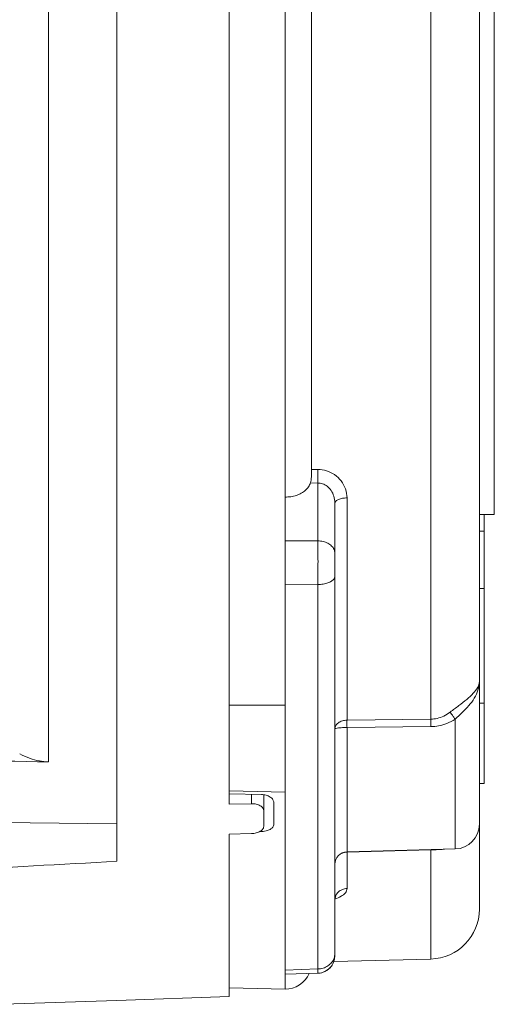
# Model space of a CAD drawing. Header units: millimetres. Extents: x -15538 to -14053, y -265397 to -264347.
# Tile 13 of 35: x -14456.32 to -14454.41, y -264931.83 to -264927.88. Entities that reach past the tile are written whole.
import ezdxf

# ---------------------------------------------------------------- set-up
doc = ezdxf.new("R2010")
doc.units = ezdxf.units.MM
doc.linetypes.add('ACAD_ISO08W100', pattern=[36, 24, -3, 6, -3])
doc.layers.get('0').update_dxf_attribs({"color": 20, "lineweight": 35})
doc.layers.add('-- CO_rury', color=51, linetype='Continuous', lineweight=9)

# ---------------------------------------------------------------- blocks, each defined once
blk = doc.blocks.new('-- CIEPŁOMIERZ ECHO II_15')
at = {"color": 50}
for points in [[(4.09, 7.21), (4.09, 7.21), (6.9824, 7.21), (6.9824, 7.21)], [(4.09, 7.15), (4.09, 7.15), (4.09, 7.21), (4.09, 7.21)], [(3.01, 7.17), (3.01, 7.17), (3.3329, 7.17), (3.3329, 7.17)], [(3.01, 7.15), (3.01, 7.15), (3.01, 7.17), (3.01, 7.17)], [(3.3329, 7.17), (3.3329, 7.17), (3.793, 7.17), (3.793, 7.17)], [(3.3329, 7.15), (3.3329, 7.15), (3.3329, 7.17), (3.3329, 7.17)], [(3.793, 7.17), (3.793, 7.17), (4.0236, 7.17), (4.0236, 7.17)], [(3.793, 7.15), (3.793, 7.15), (3.793, 7.17), (3.793, 7.17)], [(4.0236, 7.17), (4.0236, 7.17), (4.09, 7.17), (4.09, 7.17)], [(4.0236, 7.15), (4.0236, 7.15), (4.0236, 7.17), (4.0236, 7.17)], [(2.5053, 7.15), (2.3968, 7.15), (2.3082, 7.0636), (2.3053, 6.9552)], [(2.5053, 7.15), (2.5053, 7.15), (2.845, 7.15), (2.845, 7.15)], [(2.847, 7.15), (2.847, 7.15), (2.5054, 7.15), (2.5054, 7.15)], [(2.847, 7.15), (2.7928, 7.15), (2.7485, 7.1068), (2.7471, 7.0526)], [(2.845, 7.15), (2.845, 7.15), (2.847, 7.15), (2.847, 7.15)], [(2.8822, 7.15), (2.8822, 7.15), (2.847, 7.15), (2.847, 7.15)], [(2.8843, 7.15), (2.8843, 7.15), (2.8481, 7.15), (2.8481, 7.15)], [(2.8945, 7.15), (2.8945, 7.15), (2.8822, 7.15), (2.8822, 7.15)], [(2.9323, 7.15), (2.9323, 7.15), (2.8843, 7.15), (2.8843, 7.15)], [(2.942, 7.15), (2.942, 7.15), (2.8945, 7.15), (2.8945, 7.15)], [(2.9738, 7.15), (2.9738, 7.15), (2.9323, 7.15), (2.9323, 7.15)], [(2.961, 7.15), (2.961, 7.15), (2.942, 7.15), (2.942, 7.15)], [(3.3329, 7.15), (3.3329, 7.15), (2.961, 7.15), (2.961, 7.15)], [(3.4193, 7.15), (3.4193, 7.15), (2.9738, 7.15), (2.9738, 7.15)], [(3.3927, 7.15), (3.3927, 7.15), (3.0089, 7.15), (3.0089, 7.15)], [(3.4193, 7.15), (3.4193, 7.15), (3.3329, 7.15), (3.3329, 7.15)], [(3.3927, 7.15), (3.3927, 7.15), (3.4986, 7.15), (3.4986, 7.15)], [(3.6112, 7.15), (3.6112, 7.15), (3.4193, 7.15), (3.4193, 7.15)], [(3.4193, 7.15), (3.4193, 7.15), (3.6145, 7.15), (3.6145, 7.15)], [(3.4986, 7.15), (3.5026, 7.15), (3.5067, 7.1502), (3.5108, 7.1506)], [(3.6314, 7.15), (3.6314, 7.15), (3.6112, 7.15), (3.6112, 7.15)], [(3.6145, 7.15), (3.6145, 7.15), (3.6314, 7.15), (3.6314, 7.15)], [(3.7166, 7.15), (3.7166, 7.15), (3.6314, 7.15), (3.6314, 7.15)], [(3.6314, 7.15), (3.6314, 7.15), (3.7168, 7.15), (3.7168, 7.15)], [(3.7189, 7.15), (3.7189, 7.15), (3.7166, 7.15), (3.7166, 7.15)], [(3.7168, 7.15), (3.7168, 7.15), (3.723, 7.15), (3.723, 7.15)], [(3.723, 7.15), (3.723, 7.15), (3.7189, 7.15), (3.7189, 7.15)], [(3.793, 7.15), (3.793, 7.15), (3.723, 7.15), (3.723, 7.15)], [(3.723, 7.15), (3.723, 7.15), (3.793, 7.15), (3.793, 7.15)], [(4.0236, 7.15), (4.0236, 7.15), (3.793, 7.15), (3.793, 7.15)], [(3.793, 7.15), (3.793, 7.15), (4.0236, 7.15), (4.0236, 7.15)], [(4.025, 7.15), (4.025, 7.15), (3.8258, 7.15), (3.8258, 7.15)], [(4.09, 7.15), (4.09, 7.15), (4.0236, 7.15), (4.0236, 7.15)], [(4.0236, 7.15), (4.0236, 7.15), (4.09, 7.15), (4.09, 7.15)], [(4.0315, 7.15), (4.0315, 7.15), (4.025, 7.15), (4.025, 7.15)], [(4.2749, 7.15), (4.2749, 7.15), (4.0315, 7.15), (4.0315, 7.15)], [(5.09, 7.15), (5.09, 7.15), (4.09, 7.15), (4.09, 7.15)], [(4.09, 7.15), (4.09, 7.15), (5.09, 7.15), (5.09, 7.15)], [(4.4478, 7.15), (4.4478, 7.15), (4.2749, 7.15), (4.2749, 7.15)], [(4.7386, 7.15), (4.7386, 7.15), (4.4478, 7.15), (4.4478, 7.15)], [(5.5427, 7.15), (5.5427, 7.15), (4.7386, 7.15), (4.7386, 7.15)], [(5.0927, 7.15), (5.0927, 7.15), (5.09, 7.15), (5.09, 7.15)], [(5.09, 7.15), (5.09, 7.15), (5.89, 7.15), (5.89, 7.15)], [(5.89, 7.15), (5.89, 7.15), (5.0927, 7.15), (5.0927, 7.15)], [(5.7106, 7.15), (5.7106, 7.15), (5.5427, 7.15), (5.5427, 7.15)], [(5.89, 7.15), (5.89, 7.15), (5.7106, 7.15), (5.7106, 7.15)], [(6.9564, 7.15), (6.9564, 7.15), (5.89, 7.15), (5.89, 7.15)], [(5.89, 7.15), (5.89, 7.15), (6.9564, 7.15), (6.9564, 7.15)], [(2.7471, 7.0526), (2.7471, 7.0526), (2.7357, 6.6187), (2.7357, 6.6187)], [(3.2679, 7.0526), (3.2679, 7.0526), (2.7471, 7.0526), (2.7471, 7.0526)], [(2.7439, 6.9635), (2.7438, 6.9607), (2.7437, 6.958), (2.7436, 6.9552)], [(2.3053, 6.9552), (2.3053, 6.9552), (2.2951, 6.566), (2.2951, 6.566)], [(2.3053, 6.9552), (2.3053, 6.9552), (2.6088, 6.9552), (2.6088, 6.9552)], [(2.6088, 6.9552), (2.6088, 6.9552), (2.6138, 6.9552), (2.6138, 6.9552)], [(2.6138, 6.9552), (2.6138, 6.9552), (2.7436, 6.9552), (2.7436, 6.9552)], [(2.7436, 6.9552), (2.7436, 6.9552), (2.7345, 6.6187), (2.7345, 6.6187)], [(2.7445, 6.9552), (2.7442, 6.9552), (2.7439, 6.9552), (2.7436, 6.9552)], [(3.2347, 6.6187), (3.2347, 6.6187), (3.2384, 6.9552), (3.2384, 6.9552)], [(3.2643, 6.6187), (3.2643, 6.6187), (3.2682, 6.9552), (3.2682, 6.9552)], [(3.2682, 6.9552), (3.2682, 6.9552), (3.7413, 6.9552), (3.7413, 6.9552)], [(3.7413, 6.9552), (3.7413, 6.9552), (3.8379, 6.9552), (3.8379, 6.9552)], [(3.8379, 6.9552), (3.8379, 6.9552), (3.8689, 6.9552), (3.8689, 6.9552)], [(3.8689, 6.9552), (3.8689, 6.9552), (3.8816, 6.9552), (3.8816, 6.9552)], [(3.8816, 6.9552), (3.8816, 6.9552), (3.9615, 6.9552), (3.9615, 6.9552)], [(3.9615, 6.9552), (3.9615, 6.9552), (4.4365, 6.9552), (4.4365, 6.9552)], [(4.4365, 6.9552), (4.4365, 6.9552), (4.4379, 6.9552), (4.4379, 6.9552)], [(4.4379, 6.9552), (4.4379, 6.9552), (4.5249, 6.9552), (4.5249, 6.9552)], [(4.5249, 6.9552), (4.5249, 6.9552), (4.5413, 6.9552), (4.5413, 6.9552)], [(4.5413, 6.9552), (4.5413, 6.9552), (4.6786, 6.9552), (4.6786, 6.9552)], [(4.6786, 6.9552), (4.6786, 6.9552), (4.7687, 6.9552), (4.7687, 6.9552)], [(4.7687, 6.9552), (4.7687, 6.9552), (4.8188, 6.9552), (4.8188, 6.9552)], [(4.8188, 6.9552), (4.8188, 6.9552), (4.8384, 6.9552), (4.8384, 6.9552)], [(4.8384, 6.9552), (4.8384, 6.9552), (5.06, 6.9552), (5.06, 6.9552)], [(5.06, 6.9552), (5.06, 6.9552), (5.0705, 6.9552), (5.0705, 6.9552)], [(5.0705, 6.9552), (5.0705, 6.9552), (5.1033, 6.9552), (5.1033, 6.9552)], [(5.1033, 6.9552), (5.1033, 6.9552), (5.112, 6.9552), (5.112, 6.9552)], [(5.112, 6.9552), (5.112, 6.9552), (5.7228, 6.9552), (5.7228, 6.9552)], [(5.7228, 6.9552), (5.7228, 6.9552), (5.9095, 6.9552), (5.9095, 6.9552)], [(5.9095, 6.9552), (5.9095, 6.9552), (5.935, 6.9552), (5.935, 6.9552)], [(5.935, 6.9552), (5.935, 6.9552), (5.9416, 6.9552), (5.9416, 6.9552)], [(5.9416, 6.9552), (5.9416, 6.9552), (6.2113, 6.9552), (6.2113, 6.9552)], [(2.5881, 6.6187), (2.5881, 6.6187), (2.7345, 6.6187), (2.7345, 6.6187)], [(2.6857, 6.57), (2.7128, 6.57), (2.735, 6.5916), (2.7357, 6.6187)], [(2.7309, 6.6), (2.7324, 6.6039), (2.7334, 6.6081), (2.734, 6.6123)], [(2.734, 6.6123), (2.7343, 6.6144), (2.7344, 6.6165), (2.7345, 6.6187)], [(2.7357, 6.6187), (2.7357, 6.6187), (2.7345, 6.6187), (2.7345, 6.6187)], [(3.2347, 6.6187), (3.2347, 6.6187), (2.7357, 6.6187), (2.7357, 6.6187)], [(3.2643, 6.6187), (3.2643, 6.6187), (4.1568, 6.6187), (4.1568, 6.6187)], [(2.3183, 6.57), (2.281, 6.57), (2.2502, 6.5407), (2.2484, 6.5035)], [(2.2951, 6.5661), (2.2708, 6.5575), (2.2531, 6.5363), (2.2491, 6.5108)], [(2.3183, 6.57), (2.3183, 6.57), (2.3273, 6.57), (2.3273, 6.57)], [(2.3184, 6.57), (2.3184, 6.57), (2.3183, 6.57), (2.3183, 6.57)], [(2.3273, 6.57), (2.3273, 6.57), (2.5427, 6.57), (2.5427, 6.57)], [(2.5427, 6.57), (2.5427, 6.57), (2.6857, 6.57), (2.6857, 6.57)], [(2.5427, 6.57), (2.5427, 6.57), (2.543, 6.57), (2.543, 6.57)], [(2.6857, 6.57), (2.6857, 6.57), (2.6913, 6.57), (2.6913, 6.57)], [(2.6913, 6.57), (2.6913, 6.57), (3.2294, 6.57), (3.2294, 6.57)], [(2.7269, 6.5917), (2.7285, 6.5943), (2.7298, 6.5971), (2.7309, 6.6)], [(3.2294, 6.57), (3.2294, 6.57), (3.2369, 6.57), (3.2369, 6.57)], [(3.2369, 6.57), (3.2369, 6.57), (3.8414, 6.57), (3.8414, 6.57)], [(3.9349, 6.57), (3.9349, 6.57), (3.8414, 6.57), (3.8414, 6.57)], [(3.8414, 6.57), (3.8414, 6.57), (3.9349, 6.57), (3.9349, 6.57)], [(4.1359, 6.57), (4.1359, 6.57), (3.9349, 6.57), (3.9349, 6.57)], [(2.2483, 6.5022), (2.2483, 6.5022), (2.2441, 6.37), (2.2441, 6.37)], [(2.2483, 6.5022), (2.2483, 6.5022), (2.2472, 6.4667), (2.2472, 6.4667)], [(2.2491, 6.5108), (2.2487, 6.508), (2.2484, 6.5051), (2.2483, 6.5022)], [(2.2484, 6.5035), (2.2483, 6.503), (2.2483, 6.5026), (2.2483, 6.5022)], [(2.2653, 6.5018), (2.2653, 6.5018), (2.261, 6.37), (2.261, 6.37)], [(2.2653, 6.5018), (2.2653, 6.5018), (3.8091, 6.5018), (3.8091, 6.5018)], [(3.8098, 6.37), (3.8098, 6.37), (3.8091, 6.5018), (3.8091, 6.5018)], [(4.2164, 6.5018), (4.2164, 6.5018), (3.9844, 6.5018), (3.9844, 6.5018)], [(3.985, 6.37), (3.985, 6.37), (3.9844, 6.5018), (3.9844, 6.5018)], [(4.2164, 6.5018), (4.2164, 6.5018), (4.2166, 6.472), (4.2166, 6.472)], [(4.2708, 6.5018), (4.2708, 6.5018), (4.271, 6.4758), (4.271, 6.4758)], [(2.2471, 6.4668), (2.2088, 6.4499), (2.1841, 6.4119), (2.1841, 6.37)], [(4.2553, 6.4759), (4.2553, 6.4759), (4.271, 6.4759), (4.271, 6.4759)], [(4.271, 6.4759), (4.271, 6.4759), (6.709, 6.4759), (6.709, 6.4759)], [(2.1841, 6.37), (2.1841, 6.37), (2.19, 6.145), (2.19, 6.145)], [(2.2399, 6.37), (2.2399, 6.37), (2.1841, 6.37), (2.1841, 6.37)], [(2.2441, 6.37), (2.2441, 6.37), (2.2399, 6.37), (2.2399, 6.37)], [(2.2441, 6.37), (2.2441, 6.37), (2.261, 6.37), (2.261, 6.37)], [(2.261, 6.37), (2.261, 6.37), (2.9692, 6.37), (2.9692, 6.37)], [(2.9692, 6.37), (2.9692, 6.37), (2.9749, 6.37), (2.9749, 6.37)], [(2.9749, 6.37), (2.9749, 6.37), (3.324, 6.37), (3.324, 6.37)], [(2.9808, 6.145), (2.9808, 6.145), (2.9749, 6.37), (2.9749, 6.37)], [(3.324, 6.37), (3.324, 6.37), (3.8098, 6.37), (3.8098, 6.37)], [(3.324, 6.37), (3.324, 6.37), (3.3252, 6.145), (3.3252, 6.145)], [(3.985, 6.37), (3.985, 6.37), (3.8098, 6.37), (3.8098, 6.37)], [(4.1603, 6.37), (4.1603, 6.37), (3.985, 6.37), (3.985, 6.37)], [(4.1603, 6.37), (4.1603, 6.37), (6.8196, 6.37), (6.8196, 6.37)], [(2.9328, 6.325), (2.9328, 6.325), (2.8464, 6.325), (2.8464, 6.325)], [(2.8178, 6.2815), (2.8177, 6.2793), (2.8177, 6.2772), (2.8177, 6.275)], [(2.8177, 6.275), (2.8177, 6.275), (2.8217, 6.275), (2.8217, 6.275)], [(2.8177, 6.275), (2.8177, 6.275), (2.8178, 6.2695), (2.8178, 6.2695)], [(2.84, 6.285), (2.84, 6.285), (2.8986, 6.285), (2.8986, 6.285)], [(2.8986, 6.285), (2.8986, 6.285), (2.9658, 6.285), (2.9658, 6.285)], [(2.9658, 6.275), (2.9658, 6.275), (2.9685, 6.145), (2.9685, 6.145)], [(2.8061, 6.145), (2.8061, 6.145), (2.8086, 6.235), (2.8086, 6.235)], [(2.9264, 6.145), (2.9264, 6.145), (2.9289, 6.235), (2.9289, 6.235)], [(2.9289, 6.235), (2.9289, 6.235), (2.9666, 6.235), (2.9666, 6.235)], [(2.155, 6.145), (2.155, 6.145), (2.1393, 5.695), (2.1393, 5.695)], [(2.155, 6.145), (2.155, 6.145), (2.197, 6.145), (2.197, 6.145)], [(2.197, 6.145), (2.197, 6.145), (2.2122, 6.145), (2.2122, 6.145)], [(2.2122, 6.145), (2.2122, 6.145), (2.2955, 6.145), (2.2955, 6.145)], [(2.2955, 6.145), (2.2955, 6.145), (2.4873, 6.145), (2.4873, 6.145)], [(2.4873, 6.145), (2.4873, 6.145), (2.49, 6.145), (2.49, 6.145)], [(2.49, 6.145), (2.49, 6.145), (2.491, 6.145), (2.491, 6.145)], [(2.491, 6.145), (2.491, 6.145), (2.6119, 6.145), (2.6119, 6.145)], [(2.6119, 6.145), (2.6119, 6.145), (2.6185, 6.145), (2.6185, 6.145)], [(2.6185, 6.145), (2.6185, 6.145), (2.743, 6.145), (2.743, 6.145)], [(2.743, 6.145), (2.743, 6.145), (2.7546, 6.145), (2.7546, 6.145)], [(2.7546, 6.145), (2.7546, 6.145), (2.8061, 6.145), (2.8061, 6.145)], [(2.9264, 6.145), (2.9264, 6.145), (2.9685, 6.145), (2.9685, 6.145)], [(2.9685, 6.145), (2.9685, 6.145), (2.9808, 6.145), (2.9808, 6.145)], [(3.2868, 6.145), (3.2868, 6.145), (2.9808, 6.145), (2.9808, 6.145)], [(3.2868, 6.145), (3.2868, 6.145), (3.3252, 6.145), (3.3252, 6.145)], [(3.3252, 6.145), (3.3252, 6.145), (3.4649, 6.145), (3.4649, 6.145)], [(3.4649, 6.145), (3.4649, 6.145), (3.5068, 6.145), (3.5068, 6.145)], [(3.5068, 6.145), (3.5068, 6.145), (3.5114, 6.145), (3.5114, 6.145)], [(3.5114, 6.145), (3.5114, 6.145), (3.528, 6.145), (3.528, 6.145)], [(3.528, 6.145), (3.528, 6.145), (3.5732, 6.145), (3.5732, 6.145)], [(3.5732, 6.145), (3.5732, 6.145), (3.6019, 6.145), (3.6019, 6.145)], [(3.6019, 6.145), (3.6019, 6.145), (3.7114, 6.145), (3.7114, 6.145)], [(3.7114, 6.145), (3.7114, 6.145), (3.7188, 6.145), (3.7188, 6.145)], [(3.7188, 6.145), (3.7188, 6.145), (3.7668, 6.145), (3.7668, 6.145)], [(3.7668, 6.145), (3.7668, 6.145), (3.7729, 6.145), (3.7729, 6.145)], [(3.7729, 6.145), (3.7729, 6.145), (3.814, 6.145), (3.814, 6.145)], [(3.814, 6.145), (3.814, 6.145), (3.8179, 6.145), (3.8179, 6.145)], [(3.8179, 6.145), (3.8179, 6.145), (3.843, 6.145), (3.843, 6.145)], [(3.843, 6.145), (3.843, 6.145), (3.8552, 6.145), (3.8552, 6.145)], [(3.8552, 6.145), (3.8552, 6.145), (3.8939, 6.145), (3.8939, 6.145)], [(3.8939, 6.145), (3.8939, 6.145), (3.9121, 6.145), (3.9121, 6.145)], [(3.9121, 6.145), (3.9121, 6.145), (3.935, 6.145), (3.935, 6.145)], [(3.935, 6.145), (3.935, 6.145), (4.0966, 6.145), (4.0966, 6.145)], [(4.0966, 6.145), (4.0966, 6.145), (4.1579, 6.145), (4.1579, 6.145)], [(4.1579, 6.145), (4.1579, 6.145), (4.1651, 6.145), (4.1651, 6.145)], [(4.1651, 6.145), (4.1651, 6.145), (4.4967, 6.145), (4.4967, 6.145)], [(4.4967, 6.145), (4.4967, 6.145), (4.5019, 6.145), (4.5019, 6.145)], [(4.5019, 6.145), (4.5019, 6.145), (4.5426, 6.145), (4.5426, 6.145)], [(4.5426, 6.145), (4.5426, 6.145), (4.5476, 6.145), (4.5476, 6.145)], [(4.5476, 6.145), (4.5476, 6.145), (4.5865, 6.145), (4.5865, 6.145)], [(4.5865, 6.145), (4.5865, 6.145), (4.7752, 6.145), (4.7752, 6.145)], [(4.7752, 6.145), (4.7752, 6.145), (6.2409, 6.145), (6.2409, 6.145)], [(2.1393, 5.695), (2.1393, 5.695), (2.1234, 5.2396), (2.1234, 5.2396)], [(2.6977, 5.695), (2.6977, 5.695), (2.8476, 5.695), (2.8476, 5.695)], [(2.8476, 5.695), (2.8476, 5.695), (8.1324, 5.695), (8.1324, 5.695)], [(2.8762, 3.26), (2.8762, 3.26), (2.8476, 5.695), (2.8476, 5.695)], [(3.0969, 5.421), (3.0969, 5.421), (8.1292, 5.421), (8.1292, 5.421)]]:
    blk.add_open_spline(points, degree=3, dxfattribs=at)
for points, knots in [([(3.4193, 7.15), (3.4077, 7.15), (3.3959, 7.148), (3.3847, 7.1445), (3.3847, 7.1445), (3.3734, 7.1409), (3.3626, 7.1357), (3.3525, 7.1295), (3.3525, 7.1295), (3.342, 7.1232), (3.3321, 7.1158), (3.3227, 7.1078), (3.3227, 7.1078), (3.3129, 7.0995), (3.3037, 7.0906), (3.2948, 7.0814), (3.2948, 7.0814), (3.2856, 7.072), (3.2767, 7.0623), (3.2679, 7.0526)], [0, 0, 0, 0, 0.2, 0.2, 0.2, 0.2, 0.4, 0.4, 0.4, 0.4, 0.6, 0.6, 0.6, 0.6, 0.8, 0.8, 0.8, 0.8, 1, 1, 1, 1]), ([(3.4193, 7.15), (3.4114, 7.15), (3.4036, 7.1471), (3.3966, 7.1433), (3.3966, 7.1433), (3.3876, 7.1385), (3.3798, 7.1322), (3.3725, 7.1254), (3.3725, 7.1254), (3.3637, 7.1173), (3.3556, 7.1085), (3.3478, 7.0993), (3.3478, 7.0993), (3.3391, 7.0891), (3.3309, 7.0785), (3.3228, 7.0678), (3.3228, 7.0678), (3.3141, 7.0563), (3.3057, 7.0447), (3.2971, 7.0331)], [0, 0, 0, 0, 0.2, 0.2, 0.2, 0.2, 0.4, 0.4, 0.4, 0.4, 0.6, 0.6, 0.6, 0.6, 0.8, 0.8, 0.8, 0.8, 1, 1, 1, 1]), ([(3.2384, 6.9552), (3.2385, 6.9657), (3.2396, 6.9762), (3.2416, 6.9865), (3.2416, 6.9865), (3.2438, 6.9977), (3.247, 7.0087), (3.2512, 7.0193), (3.2512, 7.0193), (3.2558, 7.0309), (3.2614, 7.042), (3.2679, 7.0526)], [0, 0, 0, 0, 0.333333, 0.333333, 0.333333, 0.333333, 0.666667, 0.666667, 0.666667, 0.666667, 1, 1, 1, 1]), ([(3.2971, 7.0331), (3.2943, 7.035), (3.2915, 7.0368), (3.2888, 7.0387), (3.2888, 7.0387), (3.2854, 7.0409), (3.2821, 7.0431), (3.2788, 7.0454), (3.2788, 7.0454), (3.2752, 7.0478), (3.2715, 7.0502), (3.2679, 7.0526)], [0, 0, 0, 0, 0.333333, 0.333333, 0.333333, 0.333333, 0.666667, 0.666667, 0.666667, 0.666667, 1, 1, 1, 1]), ([(2.7439, 6.9635), (2.744, 6.9691), (2.7442, 6.9748), (2.7445, 6.9805), (2.7445, 6.9805), (2.7448, 6.9893), (2.7452, 6.998), (2.7457, 7.0068), (2.7457, 7.0068), (2.7458, 7.0078), (2.7459, 7.0087), (2.7459, 7.0097)], [0, 0, 0, 0, 0.333333, 0.333333, 0.333333, 0.333333, 0.666667, 0.666667, 0.666667, 0.666667, 1, 1, 1, 1]), ([(3.2682, 6.9552), (3.2683, 6.9637), (3.2694, 6.9722), (3.2714, 6.9804), (3.2714, 6.9804), (3.2736, 6.9895), (3.2768, 6.9984), (3.2809, 7.0068), (3.2809, 7.0068), (3.2854, 7.0161), (3.2909, 7.0249), (3.2971, 7.0331)], [0, 0, 0, 0, 0.333333, 0.333333, 0.333333, 0.333333, 0.666667, 0.666667, 0.666667, 0.666667, 1, 1, 1, 1]), ([(3.2384, 6.9552), (3.242, 6.9552), (3.2456, 6.9552), (3.2493, 6.9552), (3.2493, 6.9552), (3.2527, 6.9551), (3.256, 6.9551), (3.2594, 6.9552), (3.2594, 6.9552), (3.2624, 6.9552), (3.2653, 6.9552), (3.2682, 6.9552)], [0, 0, 0, 0, 0.333333, 0.333333, 0.333333, 0.333333, 0.666667, 0.666667, 0.666667, 0.666667, 1, 1, 1, 1]), ([(2.543, 6.57), (2.5487, 6.57), (2.5545, 6.5713), (2.5598, 6.5737), (2.5598, 6.5737), (2.5653, 6.5761), (2.5703, 6.5798), (2.5744, 6.5842), (2.5744, 6.5842), (2.5787, 6.5887), (2.582, 6.5941), (2.5843, 6.6), (2.5843, 6.6), (2.5867, 6.6059), (2.588, 6.6123), (2.5881, 6.6187)], [0, 0, 0, 0, 0.25, 0.25, 0.25, 0.25, 0.5, 0.5, 0.5, 0.5, 0.75, 0.75, 0.75, 0.75, 1, 1, 1, 1]), ([(2.5881, 6.6187), (2.5823, 6.6187), (2.5764, 6.6161), (2.5716, 6.6126), (2.5716, 6.6126), (2.5654, 6.608), (2.5608, 6.6017), (2.557, 6.595), (2.557, 6.595), (2.5525, 6.5872), (2.549, 6.5788), (2.5461, 6.5702)], [0, 0, 0, 0, 0.333333, 0.333333, 0.333333, 0.333333, 0.666667, 0.666667, 0.666667, 0.666667, 1, 1, 1, 1]), ([(3.2643, 6.6187), (3.2642, 6.6124), (3.2632, 6.606), (3.2614, 6.6), (3.2614, 6.6), (3.2596, 6.5944), (3.2572, 6.589), (3.2538, 6.5842), (3.2538, 6.5842), (3.2508, 6.58), (3.2471, 6.5763), (3.2426, 6.5737), (3.2426, 6.5737), (3.2386, 6.5714), (3.234, 6.57), (3.2294, 6.57)], [0, 0, 0, 0, 0.25, 0.25, 0.25, 0.25, 0.5, 0.5, 0.5, 0.5, 0.75, 0.75, 0.75, 0.75, 1, 1, 1, 1]), ([(3.2294, 6.57), (3.2308, 6.57), (3.2311, 6.572), (3.2314, 6.5737), (3.2314, 6.5737), (3.2321, 6.5781), (3.2327, 6.581), (3.2331, 6.5842), (3.2331, 6.5842), (3.2337, 6.589), (3.234, 6.5946), (3.2342, 6.6), (3.2342, 6.6), (3.2345, 6.6064), (3.2346, 6.6124), (3.2347, 6.6187)], [0, 0, 0, 0, 0.25, 0.25, 0.25, 0.25, 0.5, 0.5, 0.5, 0.5, 0.75, 0.75, 0.75, 0.75, 1, 1, 1, 1]), ([(3.2347, 6.6187), (3.2383, 6.6186), (3.2419, 6.6186), (3.2455, 6.6186), (3.2455, 6.6186), (3.2488, 6.6186), (3.2522, 6.6186), (3.2555, 6.6186), (3.2555, 6.6186), (3.2584, 6.6186), (3.2613, 6.6186), (3.2643, 6.6187)], [0, 0, 0, 0, 0.333333, 0.333333, 0.333333, 0.333333, 0.666667, 0.666667, 0.666667, 0.666667, 1, 1, 1, 1]), ([(4.1568, 6.6187), (4.1567, 6.6124), (4.1562, 6.6061), (4.1551, 6.6), (4.1551, 6.6), (4.1541, 6.5946), (4.1526, 6.5893), (4.1505, 6.5842), (4.1505, 6.5842), (4.1489, 6.5803), (4.1469, 6.5766), (4.1438, 6.5737), (4.1438, 6.5737), (4.1416, 6.5716), (4.1388, 6.57), (4.1359, 6.57)], [0, 0, 0, 0, 0.25, 0.25, 0.25, 0.25, 0.5, 0.5, 0.5, 0.5, 0.75, 0.75, 0.75, 0.75, 1, 1, 1, 1]), ([(4.1568, 6.6187), (4.169, 6.6187), (4.1813, 6.6166), (4.1929, 6.6126), (4.1929, 6.6126), (4.2045, 6.6086), (4.2155, 6.6026), (4.2252, 6.5951), (4.2252, 6.5951), (4.2348, 6.5876), (4.2432, 6.5787), (4.2501, 6.5686), (4.2501, 6.5686), (4.2568, 6.5587), (4.2621, 6.5478), (4.2656, 6.5364), (4.2656, 6.5364), (4.269, 6.5252), (4.2707, 6.5135), (4.2708, 6.5018)], [0, 0, 0, 0, 0.2, 0.2, 0.2, 0.2, 0.4, 0.4, 0.4, 0.4, 0.6, 0.6, 0.6, 0.6, 0.8, 0.8, 0.8, 0.8, 1, 1, 1, 1]), ([(2.3273, 6.57), (2.3209, 6.57), (2.3145, 6.5688), (2.3085, 6.5667), (2.3085, 6.5667), (2.3023, 6.5645), (2.2965, 6.5612), (2.2914, 6.5571), (2.2914, 6.5571), (2.2861, 6.5528), (2.2815, 6.5477), (2.2777, 6.542), (2.2777, 6.542), (2.2738, 6.5362), (2.2708, 6.5297), (2.2687, 6.523), (2.2687, 6.523), (2.2666, 6.5161), (2.2654, 6.509), (2.2653, 6.5018)], [0, 0, 0, 0, 0.2, 0.2, 0.2, 0.2, 0.4, 0.4, 0.4, 0.4, 0.6, 0.6, 0.6, 0.6, 0.8, 0.8, 0.8, 0.8, 1, 1, 1, 1]), ([(2.5549, 6.5722), (2.5549, 6.5722), (2.5557, 6.5733), (2.5557, 6.5733), (2.5557, 6.5733), (2.5557, 6.5733), (2.5565, 6.5742), (2.5565, 6.5742), (2.5565, 6.5742), (2.5565, 6.5742), (2.5566, 6.5744), (2.5566, 6.5744), (2.5566, 6.5744), (2.5566, 6.5744), (2.556, 6.5739), (2.556, 6.5739), (2.556, 6.5739), (2.556, 6.5739), (2.5547, 6.5731), (2.5547, 6.5731), (2.5547, 6.5731), (2.5547, 6.5731), (2.5526, 6.572), (2.5526, 6.572), (2.5526, 6.572), (2.5526, 6.572), (2.5497, 6.5709), (2.5497, 6.5709), (2.5497, 6.5709), (2.5497, 6.5709), (2.5462, 6.5702), (2.5462, 6.5702), (2.5462, 6.5702), (2.5462, 6.5702), (2.543, 6.57), (2.543, 6.57)], [0, 0, 0, 0, 0.111111, 0.111111, 0.111111, 0.111111, 0.222222, 0.222222, 0.222222, 0.222222, 0.333333, 0.333333, 0.333333, 0.333333, 0.444444, 0.444444, 0.444444, 0.444444, 0.555556, 0.555556, 0.555556, 0.555556, 0.666667, 0.666667, 0.666667, 0.666667, 0.777778, 0.777778, 0.777778, 0.777778, 0.888889, 0.888889, 0.888889, 0.888889, 1, 1, 1, 1]), ([(3.8091, 6.5018), (3.8091, 6.5089), (3.8097, 6.516), (3.8108, 6.523), (3.8108, 6.523), (3.8119, 6.5295), (3.8134, 6.5358), (3.8155, 6.542), (3.8155, 6.542), (3.8173, 6.5473), (3.8196, 6.5524), (3.8226, 6.5571), (3.8226, 6.5571), (3.825, 6.5607), (3.8279, 6.5642), (3.8316, 6.5667), (3.8316, 6.5667), (3.8345, 6.5686), (3.8379, 6.57), (3.8414, 6.57)], [0, 0, 0, 0, 0.2, 0.2, 0.2, 0.2, 0.4, 0.4, 0.4, 0.4, 0.6, 0.6, 0.6, 0.6, 0.8, 0.8, 0.8, 0.8, 1, 1, 1, 1]), ([(3.9349, 6.57), (3.94, 6.57), (3.9452, 6.5688), (3.95, 6.5667), (3.95, 6.5667), (3.9551, 6.5644), (3.9596, 6.561), (3.9636, 6.5571), (3.9636, 6.5571), (3.968, 6.5526), (3.9716, 6.5475), (3.9745, 6.542), (3.9745, 6.542), (3.9777, 6.536), (3.98, 6.5296), (3.9816, 6.523), (3.9816, 6.523), (3.9834, 6.5161), (3.9843, 6.5089), (3.9844, 6.5018)], [0, 0, 0, 0, 0.2, 0.2, 0.2, 0.2, 0.4, 0.4, 0.4, 0.4, 0.6, 0.6, 0.6, 0.6, 0.8, 0.8, 0.8, 0.8, 1, 1, 1, 1]), ([(4.1359, 6.57), (4.1452, 6.57), (4.1545, 6.5686), (4.1634, 6.5659), (4.1634, 6.5659), (4.1717, 6.5633), (4.1796, 6.5596), (4.1867, 6.5547), (4.1867, 6.5547), (4.193, 6.5503), (4.1988, 6.545), (4.2035, 6.5389), (4.2035, 6.5389), (4.2077, 6.5334), (4.2111, 6.5273), (4.2133, 6.5207), (4.2133, 6.5207), (4.2154, 6.5146), (4.2164, 6.5082), (4.2164, 6.5018)], [0, 0, 0, 0, 0.2, 0.2, 0.2, 0.2, 0.4, 0.4, 0.4, 0.4, 0.6, 0.6, 0.6, 0.6, 0.8, 0.8, 0.8, 0.8, 1, 1, 1, 1]), ([(2.2483, 6.5023), (2.2483, 6.5022), (2.2484, 6.5022), (2.2484, 6.5022), (2.2484, 6.5022), (2.2499, 6.5024), (2.251, 6.5022), (2.2522, 6.5021), (2.2522, 6.5021), (2.2562, 6.5017), (2.2609, 6.5019), (2.2653, 6.5018)], [0, 0, 0, 0, 0.333333, 0.333333, 0.333333, 0.333333, 0.666667, 0.666667, 0.666667, 0.666667, 1, 1, 1, 1]), ([(3.9844, 6.5018), (3.9744, 6.502), (3.9644, 6.502), (3.9545, 6.5021), (3.9545, 6.5021), (3.9429, 6.5022), (3.9313, 6.5022), (3.9197, 6.5022), (3.9197, 6.5022), (3.9072, 6.5023), (3.8947, 6.5023), (3.8822, 6.5022), (3.8822, 6.5022), (3.8697, 6.5022), (3.8571, 6.5022), (3.8446, 6.5021), (3.8446, 6.5021), (3.8327, 6.502), (3.8209, 6.5019), (3.8091, 6.5018)], [0, 0, 0, 0, 0.2, 0.2, 0.2, 0.2, 0.4, 0.4, 0.4, 0.4, 0.6, 0.6, 0.6, 0.6, 0.8, 0.8, 0.8, 0.8, 1, 1, 1, 1]), ([(4.2164, 6.5018), (4.2218, 6.5017), (4.2272, 6.5016), (4.2326, 6.5016), (4.2326, 6.5016), (4.239, 6.5015), (4.2453, 6.5016), (4.2517, 6.5016), (4.2517, 6.5016), (4.2581, 6.5016), (4.2644, 6.5017), (4.2708, 6.5018)], [0, 0, 0, 0, 0.333333, 0.333333, 0.333333, 0.333333, 0.666667, 0.666667, 0.666667, 0.666667, 1, 1, 1, 1]), ([(4.2166, 6.472), (4.2112, 6.47), (4.206, 6.4672), (4.2012, 6.4639), (4.2012, 6.4639), (4.1962, 6.4604), (4.1915, 6.4562), (4.1874, 6.4516), (4.1874, 6.4516), (4.183, 6.4466), (4.1791, 6.4411), (4.1758, 6.4353), (4.1758, 6.4353), (4.1722, 6.429), (4.1693, 6.4224), (4.167, 6.4156), (4.167, 6.4156), (4.1646, 6.4083), (4.1628, 6.4009), (4.1617, 6.3934), (4.1617, 6.3934), (4.1606, 6.3856), (4.1601, 6.3778), (4.1603, 6.37)], [0, 0, 0, 0, 0.166667, 0.166667, 0.166667, 0.166667, 0.333333, 0.333333, 0.333333, 0.333333, 0.5, 0.5, 0.5, 0.5, 0.666667, 0.666667, 0.666667, 0.666667, 0.833333, 0.833333, 0.833333, 0.833333, 1, 1, 1, 1]), ([(4.2166, 6.472), (4.2202, 6.4733), (4.224, 6.4741), (4.2279, 6.4746), (4.2279, 6.4746), (4.2324, 6.4753), (4.237, 6.4756), (4.2415, 6.4757), (4.2415, 6.4757), (4.2461, 6.4759), (4.2507, 6.4759), (4.2553, 6.4759)], [0, 0, 0, 0, 0.333333, 0.333333, 0.333333, 0.333333, 0.666667, 0.666667, 0.666667, 0.666667, 1, 1, 1, 1]), ([(2.8464, 6.325), (2.8424, 6.325), (2.8384, 6.3235), (2.835, 6.3212), (2.835, 6.3212), (2.831, 6.3184), (2.828, 6.3145), (2.8256, 6.3103), (2.8256, 6.3103), (2.8228, 6.3053), (2.8208, 6.2998), (2.8196, 6.2941), (2.8196, 6.2941), (2.8186, 6.29), (2.8181, 6.2858), (2.8178, 6.2815)], [0, 0, 0, 0, 0.25, 0.25, 0.25, 0.25, 0.5, 0.5, 0.5, 0.5, 0.75, 0.75, 0.75, 0.75, 1, 1, 1, 1]), ([(2.9328, 6.325), (2.937, 6.325), (2.9413, 6.3235), (2.945, 6.3212), (2.945, 6.3212), (2.9494, 6.3185), (2.9528, 6.3146), (2.9556, 6.3103), (2.9556, 6.3103), (2.9589, 6.3054), (2.9613, 6.2998), (2.9629, 6.2941), (2.9629, 6.2941), (2.9647, 6.2879), (2.9656, 6.2814), (2.9658, 6.275)], [0, 0, 0, 0, 0.25, 0.25, 0.25, 0.25, 0.5, 0.5, 0.5, 0.5, 0.75, 0.75, 0.75, 0.75, 1, 1, 1, 1]), ([(2.84, 6.285), (2.838, 6.285), (2.836, 6.2847), (2.8341, 6.284), (2.8341, 6.284), (2.832, 6.2834), (2.8301, 6.2824), (2.8283, 6.2812), (2.8283, 6.2812), (2.8264, 6.2799), (2.8246, 6.2783), (2.823, 6.2766), (2.823, 6.2766), (2.8213, 6.2747), (2.8197, 6.2726), (2.8183, 6.2703), (2.8183, 6.2703), (2.8168, 6.2679), (2.8155, 6.2654), (2.8144, 6.2628), (2.8144, 6.2628), (2.8132, 6.26), (2.8122, 6.2571), (2.8114, 6.2541), (2.8114, 6.2541), (2.8106, 6.251), (2.8099, 6.2479), (2.8095, 6.2447), (2.8095, 6.2447), (2.809, 6.2415), (2.8087, 6.2383), (2.8086, 6.235)], [0, 0, 0, 0, 0.125, 0.125, 0.125, 0.125, 0.25, 0.25, 0.25, 0.25, 0.375, 0.375, 0.375, 0.375, 0.5, 0.5, 0.5, 0.5, 0.625, 0.625, 0.625, 0.625, 0.75, 0.75, 0.75, 0.75, 0.875, 0.875, 0.875, 0.875, 1, 1, 1, 1]), ([(2.9289, 6.235), (2.929, 6.2382), (2.9289, 6.2415), (2.9286, 6.2447), (2.9286, 6.2447), (2.9282, 6.2479), (2.9277, 6.251), (2.927, 6.2541), (2.927, 6.2541), (2.9263, 6.2571), (2.9254, 6.26), (2.9243, 6.2628), (2.9243, 6.2628), (2.9232, 6.2654), (2.922, 6.2679), (2.9205, 6.2703), (2.9205, 6.2703), (2.9192, 6.2726), (2.9177, 6.2747), (2.9159, 6.2766), (2.9159, 6.2766), (2.9143, 6.2783), (2.9125, 6.2799), (2.9105, 6.2812), (2.9105, 6.2812), (2.9087, 6.2824), (2.9068, 6.2834), (2.9047, 6.284), (2.9047, 6.284), (2.9027, 6.2847), (2.9007, 6.285), (2.8986, 6.285)], [0, 0, 0, 0, 0.125, 0.125, 0.125, 0.125, 0.25, 0.25, 0.25, 0.25, 0.375, 0.375, 0.375, 0.375, 0.5, 0.5, 0.5, 0.5, 0.625, 0.625, 0.625, 0.625, 0.75, 0.75, 0.75, 0.75, 0.875, 0.875, 0.875, 0.875, 1, 1, 1, 1]), ([(2.5877, 3.71), (2.5998, 3.9278), (2.6119, 4.1455), (2.624, 4.3633), (2.624, 4.3633), (2.6362, 4.5838), (2.6484, 4.8044), (2.6606, 5.0249), (2.6606, 5.0249), (2.673, 5.2483), (2.6854, 5.4716), (2.6977, 5.695)], [0, 0, 0, 0, 0.333333, 0.333333, 0.333333, 0.333333, 0.666667, 0.666667, 0.666667, 0.666667, 1, 1, 1, 1]), ([(3.1291, 5.3046), (3.1224, 5.3175), (3.1164, 5.3309), (3.1115, 5.3446), (3.1115, 5.3446), (3.1069, 5.3573), (3.1033, 5.3703), (3.1008, 5.3836), (3.1008, 5.3836), (3.0984, 5.3959), (3.0971, 5.4084), (3.0969, 5.421)], [0, 0, 0, 0, 0.333333, 0.333333, 0.333333, 0.333333, 0.666667, 0.666667, 0.666667, 0.666667, 1, 1, 1, 1]), ([(3.1313, 3.26), (3.1276, 3.4982), (3.1238, 3.7364), (3.12, 3.9746), (3.12, 3.9746), (3.1162, 4.2147), (3.1124, 4.4548), (3.1085, 4.6949), (3.1085, 4.6949), (3.1047, 4.9369), (3.1008, 5.1789), (3.0969, 5.421)], [0, 0, 0, 0, 0.333333, 0.333333, 0.333333, 0.333333, 0.666667, 0.666667, 0.666667, 0.666667, 1, 1, 1, 1])]:
    blk.add_open_spline(points, degree=3, knots=knots, dxfattribs=at)
blk = doc.blocks.new('*U187')
at = {"linetype": 'Continuous', "lineweight": 0}
blk.add_blockref('-- CIEPŁOMIERZ ECHO II_15', (2.6184, -0.0025), dxfattribs=at)

msp = doc.modelspace()

# ---------------------------------------------------------------- block references
at = {"layer": '-- CO_rury', "linetype": 'ACAD_ISO08W100', "ltscale": 20, "xscale": -1, "rotation": 269.9999999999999}
msp.add_blockref('*U187', (-14461.6211, -264936.5721, 0), dxfattribs=at)

doc.saveas('drawing.dxf')
